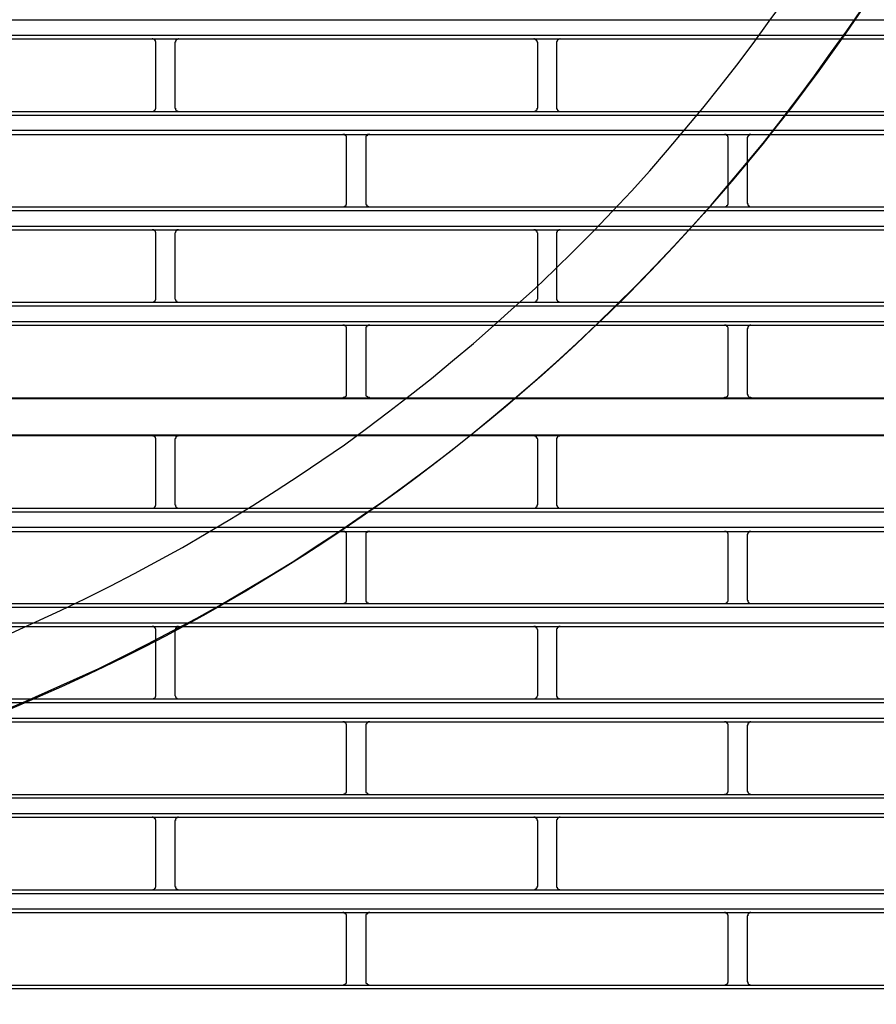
# Model space of a CAD drawing. Header units: millimetres. Extents: x 39871 to 53385, y 51832 to 57813.
# Tile 24 of 88: x 48596 to 48640, y 52397 to 52449. Entities that reach past the tile are written whole.
import ezdxf
from ezdxf import colors
from ezdxf.entities.mleader import LeaderData, LeaderLine
from ezdxf.math import Vec2, Vec3

# ---------------------------------------------------------------- set-up
doc = ezdxf.new("R2010")
doc.units = ezdxf.units.MM
doc.layers.add('AQUAREA', color=7, linetype='Continuous')
doc.layers.add('IS_KAN_OPIS', color=7, linetype='Continuous', lineweight=30)
doc.styles.add('ARIAL', font='ARIALN.TTF')

# ---------------------------------------------------------------- blocks, each defined once
blk = doc.blocks.new('SPLIT')
at = {"layer": 'AQUAREA'}
for points in [[(24697.09, -1485.07), (24700.31, -1483.6), (24703.53, -1482.13), (24706.75, -1480.59), (24709.97, -1478.98), (24713.12, -1477.3), (24716.27, -1475.62), (24719.35, -1473.94), (24722.43, -1472.12), (24725.51, -1470.3), (24728.52, -1468.48), (24731.53, -1466.52), (24734.54, -1464.56), (24737.48, -1462.6), (24740.42, -1460.57), (24743.29, -1458.47), (24746.16, -1456.3), (24748.96, -1454.13), (24751.76, -1451.96), (24754.49, -1449.65), (24757.22, -1447.41), (24759.88, -1445.03), (24762.54, -1442.65), (24765.2, -1440.27), (24767.72, -1437.82), (24770.31, -1435.3), (24772.83, -1432.78), (24775.28, -1430.19), (24777.73, -1427.6), (24780.11, -1424.94), (24782.42, -1422.28), (24784.73, -1419.55), (24787.04, -1416.82), (24789.21, -1414.02), (24791.45, -1411.22), (24793.55, -1408.42), (24795.65, -1405.48), (24797.75, -1402.61)], [(24695.34, -1495.43), (24698.63, -1494.1), (24701.92, -1492.63), (24705.21, -1491.16), (24708.5, -1489.69), (24711.72, -1488.08), (24714.87, -1486.47), (24718.09, -1484.79), (24721.24, -1483.11), (24724.39, -1481.36), (24727.47, -1479.54), (24730.55, -1477.72), (24733.63, -1475.83), (24736.64, -1473.87), (24739.65, -1471.91), (24742.59, -1469.88), (24745.53, -1467.85), (24748.47, -1465.75), (24751.34, -1463.58), (24754.21, -1461.41), (24757.01, -1459.17), (24759.81, -1456.86), (24762.54, -1454.55), (24765.27, -1452.24), (24767.93, -1449.86), (24770.59, -1447.41), (24773.18, -1444.96), (24775.77, -1442.44), (24778.29, -1439.92), (24780.81, -1437.33), (24783.26, -1434.74), (24785.71, -1432.08), (24788.09, -1429.42), (24790.4, -1426.69), (24792.71, -1423.96), (24795.02, -1421.16), (24797.19, -1418.36), (24799.43, -1415.49), (24801.53, -1412.62), (24803.63, -1409.68), (24805.73, -1406.74), (24807.76, -1403.8)], [(24308.59, -1405.34), (24877.69, -1405.34)], [(24308.59, -1407.3), (24877.69, -1407.3)], [(24308.59, -1407.79), (24877.69, -1407.79)], [(24715.92, -1408.28), (24715.92, -1408.28), (24715.92, -1408.21), (24715.92, -1408.14), (24715.85, -1408.14), (24715.85, -1408.07), (24715.85, -1408), (24715.78, -1408), (24715.78, -1407.93), (24715.71, -1407.93), (24715.71, -1407.86), (24715.64, -1407.86), (24715.57, -1407.86), (24715.5, -1407.86), (24715.5, -1407.79), (24715.43, -1407.79)], [(24715.92, -1416.75), (24715.92, -1408.28)], [(24718.86, -1407.79), (24718.86, -1407.79), (24718.79, -1407.79), (24718.79, -1407.86), (24718.72, -1407.86), (24718.65, -1407.86), (24718.65, -1407.93), (24718.58, -1407.93), (24718.51, -1407.93), (24718.51, -1408), (24718.51, -1408.07), (24718.44, -1408.07), (24718.44, -1408.14), (24718.44, -1408.21), (24718.37, -1408.21), (24718.37, -1408.28)], [(24718.37, -1408.28), (24718.37, -1416.75)], [(24765.55, -1408.28), (24765.55, -1408.28), (24765.55, -1408.21), (24765.48, -1408.21), (24765.48, -1408.14), (24765.48, -1408.07), (24765.41, -1408.07), (24765.41, -1408), (24765.41, -1407.93), (24765.34, -1407.93), (24765.27, -1407.93), (24765.27, -1407.86), (24765.2, -1407.86), (24765.13, -1407.86), (24765.13, -1407.79), (24765.06, -1407.79)], [(24765.55, -1416.75), (24765.55, -1408.28)], [(24768.49, -1407.79), (24768.49, -1407.79), (24768.42, -1407.79), (24768.42, -1407.86), (24768.35, -1407.86), (24768.28, -1407.86), (24768.21, -1407.86), (24768.21, -1407.93), (24768.14, -1407.93), (24768.14, -1408), (24768.07, -1408), (24768.07, -1408.07), (24768.07, -1408.14), (24768, -1408.14), (24768, -1408.21), (24768, -1408.28)], [(24768, -1408.28), (24768, -1416.75)], [(24308.59, -1417.24), (24877.69, -1417.24)], [(24715.43, -1417.24), (24715.43, -1417.24), (24715.5, -1417.24), (24715.57, -1417.24), (24715.64, -1417.17), (24715.71, -1417.17), (24715.71, -1417.1), (24715.78, -1417.1), (24715.78, -1417.03), (24715.85, -1417.03), (24715.85, -1416.96), (24715.85, -1416.89), (24715.92, -1416.89), (24715.92, -1416.82), (24715.92, -1416.75)], [(24718.37, -1416.75), (24718.37, -1416.75), (24718.37, -1416.82), (24718.44, -1416.82), (24718.44, -1416.89), (24718.44, -1416.96), (24718.44, -1417.03), (24718.51, -1417.03), (24718.51, -1417.1), (24718.58, -1417.1), (24718.58, -1417.17), (24718.65, -1417.17), (24718.72, -1417.17), (24718.72, -1417.24), (24718.79, -1417.24), (24718.86, -1417.24)], [(24765.06, -1417.24), (24765.06, -1417.24), (24765.13, -1417.24), (24765.2, -1417.24), (24765.2, -1417.17), (24765.27, -1417.17), (24765.34, -1417.17), (24765.34, -1417.1), (24765.41, -1417.1), (24765.41, -1417.03), (24765.48, -1417.03), (24765.48, -1416.96), (24765.48, -1416.89), (24765.48, -1416.82), (24765.55, -1416.82), (24765.55, -1416.75)], [(24768, -1416.75), (24768, -1416.75), (24768, -1416.82), (24768, -1416.89), (24768.07, -1416.89), (24768.07, -1416.96), (24768.07, -1417.03), (24768.14, -1417.03), (24768.14, -1417.1), (24768.21, -1417.1), (24768.21, -1417.17), (24768.28, -1417.17), (24768.35, -1417.24), (24768.42, -1417.24), (24768.49, -1417.24)], [(24308.59, -1417.73), (24877.69, -1417.73)], [(24308.59, -1419.69), (24877.69, -1419.69)], [(24308.59, -1420.25), (24877.69, -1420.25)], [(24740.7, -1420.74), (24740.7, -1420.67), (24740.7, -1420.6), (24740.7, -1420.53), (24740.7, -1420.46), (24740.63, -1420.46), (24740.63, -1420.39), (24740.56, -1420.39), (24740.56, -1420.32), (24740.49, -1420.32), (24740.49, -1420.25), (24740.42, -1420.25), (24740.35, -1420.25), (24740.28, -1420.25), (24740.21, -1420.25)], [(24740.7, -1429.14), (24740.7, -1420.74)], [(24743.71, -1420.25), (24743.71, -1420.25), (24743.64, -1420.25), (24743.57, -1420.25), (24743.5, -1420.25), (24743.43, -1420.25), (24743.43, -1420.32), (24743.36, -1420.32), (24743.36, -1420.39), (24743.29, -1420.39), (24743.29, -1420.46), (24743.22, -1420.46), (24743.22, -1420.53), (24743.22, -1420.6), (24743.22, -1420.67), (24743.22, -1420.74)], [(24743.22, -1420.74), (24743.22, -1429.14)], [(24790.33, -1420.74), (24790.33, -1420.67), (24790.33, -1420.6), (24790.33, -1420.53), (24790.26, -1420.53), (24790.26, -1420.46), (24790.26, -1420.39), (24790.19, -1420.39), (24790.19, -1420.32), (24790.12, -1420.32), (24790.05, -1420.32), (24790.05, -1420.25), (24789.98, -1420.25), (24789.91, -1420.25), (24789.84, -1420.25)], [(24790.33, -1429.14), (24790.33, -1420.74)], [(24793.27, -1420.25), (24793.27, -1420.25), (24793.2, -1420.25), (24793.13, -1420.25), (24793.06, -1420.25), (24793.06, -1420.32), (24792.99, -1420.32), (24792.99, -1420.39), (24792.92, -1420.39), (24792.92, -1420.46), (24792.85, -1420.46), (24792.85, -1420.53), (24792.85, -1420.6), (24792.78, -1420.6), (24792.78, -1420.67), (24792.78, -1420.74)], [(24792.78, -1420.74), (24792.78, -1429.14)], [(24308.59, -1429.63), (24877.69, -1429.63)], [(24740.21, -1429.63), (24740.21, -1429.63), (24740.28, -1429.63), (24740.35, -1429.63), (24740.42, -1429.63), (24740.42, -1429.56), (24740.49, -1429.56), (24740.56, -1429.56), (24740.56, -1429.49), (24740.63, -1429.49), (24740.63, -1429.42), (24740.63, -1429.35), (24740.7, -1429.35), (24740.7, -1429.28), (24740.7, -1429.21), (24740.7, -1429.14)], [(24743.22, -1429.14), (24743.22, -1429.14), (24743.22, -1429.21), (24743.22, -1429.28), (24743.22, -1429.35), (24743.29, -1429.35), (24743.29, -1429.42), (24743.29, -1429.49), (24743.36, -1429.49), (24743.36, -1429.56), (24743.43, -1429.56), (24743.5, -1429.56), (24743.5, -1429.63), (24743.57, -1429.63), (24743.64, -1429.63), (24743.71, -1429.63)], [(24789.84, -1429.63), (24789.84, -1429.63), (24789.91, -1429.63), (24789.98, -1429.63), (24790.05, -1429.63), (24790.05, -1429.56), (24790.12, -1429.56), (24790.12, -1429.49), (24790.19, -1429.49), (24790.19, -1429.42), (24790.26, -1429.42), (24790.26, -1429.35), (24790.33, -1429.28), (24790.33, -1429.21), (24790.33, -1429.14)], [(24792.78, -1429.14), (24792.78, -1429.14), (24792.78, -1429.21), (24792.85, -1429.21), (24792.85, -1429.28), (24792.85, -1429.35), (24792.85, -1429.42), (24792.92, -1429.42), (24792.92, -1429.49), (24792.99, -1429.49), (24792.99, -1429.56), (24793.06, -1429.56), (24793.06, -1429.63), (24793.13, -1429.63), (24793.2, -1429.63), (24793.27, -1429.63)], [(24308.59, -1430.12), (24877.69, -1430.12)], [(24308.59, -1432.15), (24877.69, -1432.15)], [(24308.59, -1432.64), (24877.69, -1432.64)], [(24715.92, -1433.13), (24715.92, -1433.13), (24715.92, -1433.06), (24715.92, -1432.99), (24715.92, -1432.92), (24715.85, -1432.92), (24715.85, -1432.85), (24715.78, -1432.78), (24715.78, -1432.71), (24715.71, -1432.71), (24715.64, -1432.71), (24715.64, -1432.64), (24715.57, -1432.64), (24715.5, -1432.64), (24715.43, -1432.64)], [(24718.86, -1432.64), (24718.86, -1432.64), (24718.79, -1432.64), (24718.72, -1432.64), (24718.65, -1432.64), (24718.65, -1432.71), (24718.58, -1432.71), (24718.58, -1432.78), (24718.51, -1432.78), (24718.51, -1432.85), (24718.44, -1432.85), (24718.44, -1432.92), (24718.44, -1432.99), (24718.37, -1433.06), (24718.37, -1433.13)], [(24765.55, -1433.13), (24765.55, -1433.13), (24765.55, -1433.06), (24765.48, -1432.99), (24765.48, -1432.92), (24765.48, -1432.85), (24765.41, -1432.85), (24765.41, -1432.78), (24765.34, -1432.78), (24765.34, -1432.71), (24765.27, -1432.71), (24765.27, -1432.64), (24765.2, -1432.64), (24765.13, -1432.64), (24765.06, -1432.64)], [(24768.49, -1432.64), (24768.49, -1432.64), (24768.42, -1432.64), (24768.35, -1432.64), (24768.28, -1432.64), (24768.28, -1432.71), (24768.21, -1432.71), (24768.14, -1432.71), (24768.14, -1432.78), (24768.07, -1432.78), (24768.07, -1432.85), (24768.07, -1432.92), (24768, -1432.92), (24768, -1432.99), (24768, -1433.06), (24768, -1433.13)], [(24715.92, -1441.53), (24715.92, -1433.13)], [(24718.37, -1433.13), (24718.37, -1441.53)], [(24765.55, -1441.53), (24765.55, -1433.13)], [(24768, -1433.13), (24768, -1441.53)], [(24715.43, -1442.02), (24715.43, -1442.02), (24715.5, -1442.02), (24715.57, -1442.02), (24715.64, -1442.02), (24715.64, -1441.95), (24715.71, -1441.95), (24715.78, -1441.95), (24715.78, -1441.88), (24715.85, -1441.81), (24715.85, -1441.74), (24715.92, -1441.74), (24715.92, -1441.67), (24715.92, -1441.6), (24715.92, -1441.53)], [(24718.37, -1441.53), (24718.37, -1441.53), (24718.37, -1441.6), (24718.44, -1441.67), (24718.44, -1441.74), (24718.44, -1441.81), (24718.51, -1441.81), (24718.51, -1441.88), (24718.58, -1441.88), (24718.58, -1441.95), (24718.65, -1441.95), (24718.65, -1442.02), (24718.72, -1442.02), (24718.79, -1442.02), (24718.86, -1442.02)], [(24765.06, -1442.02), (24765.06, -1442.02), (24765.13, -1442.02), (24765.2, -1442.02), (24765.27, -1442.02), (24765.27, -1441.95), (24765.34, -1441.95), (24765.34, -1441.88), (24765.41, -1441.88), (24765.41, -1441.81), (24765.48, -1441.81), (24765.48, -1441.74), (24765.48, -1441.67), (24765.55, -1441.6), (24765.55, -1441.53)], [(24768, -1441.53), (24768, -1441.53), (24768, -1441.6), (24768, -1441.67), (24768, -1441.74), (24768.07, -1441.74), (24768.07, -1441.81), (24768.07, -1441.88), (24768.14, -1441.88), (24768.14, -1441.95), (24768.21, -1441.95), (24768.28, -1441.95), (24768.28, -1442.02), (24768.35, -1442.02), (24768.42, -1442.02), (24768.49, -1442.02)], [(24308.59, -1442.02), (24877.69, -1442.02)], [(24308.59, -1442.51), (24877.69, -1442.51)], [(24308.59, -1444.54), (24877.69, -1444.54)], [(24308.59, -1445.03), (24877.69, -1445.03)], [(24740.7, -1445.52), (24740.7, -1445.52), (24740.7, -1445.45), (24740.7, -1445.38), (24740.7, -1445.31), (24740.63, -1445.31), (24740.63, -1445.24), (24740.63, -1445.17), (24740.56, -1445.17), (24740.56, -1445.1), (24740.49, -1445.1), (24740.42, -1445.1), (24740.42, -1445.03), (24740.35, -1445.03), (24740.28, -1445.03), (24740.21, -1445.03)], [(24743.71, -1445.03), (24743.71, -1445.03), (24743.64, -1445.03), (24743.57, -1445.03), (24743.5, -1445.03), (24743.5, -1445.1), (24743.43, -1445.1), (24743.36, -1445.1), (24743.36, -1445.17), (24743.29, -1445.17), (24743.29, -1445.24), (24743.29, -1445.31), (24743.22, -1445.31), (24743.22, -1445.38), (24743.22, -1445.45), (24743.22, -1445.52)], [(24790.33, -1445.52), (24790.33, -1445.52), (24790.33, -1445.45), (24790.33, -1445.38), (24790.26, -1445.31), (24790.26, -1445.24), (24790.19, -1445.24), (24790.19, -1445.17), (24790.12, -1445.17), (24790.12, -1445.1), (24790.05, -1445.1), (24790.05, -1445.03), (24789.98, -1445.03), (24789.91, -1445.03), (24789.84, -1445.03)], [(24793.27, -1445.03), (24793.27, -1445.03), (24793.2, -1445.03), (24793.13, -1445.03), (24793.06, -1445.1), (24792.99, -1445.1), (24792.99, -1445.17), (24792.92, -1445.17), (24792.92, -1445.24), (24792.85, -1445.24), (24792.85, -1445.31), (24792.85, -1445.38), (24792.85, -1445.45), (24792.78, -1445.45), (24792.78, -1445.52)], [(24740.7, -1453.92), (24740.7, -1445.52)], [(24743.22, -1445.52), (24743.22, -1453.92)], [(24790.33, -1453.92), (24790.33, -1445.52)], [(24792.78, -1445.52), (24792.78, -1453.92)], [(24740.21, -1454.48), (24740.21, -1454.48), (24740.28, -1454.41), (24740.35, -1454.41), (24740.42, -1454.41), (24740.49, -1454.41), (24740.49, -1454.34), (24740.56, -1454.34), (24740.56, -1454.27), (24740.63, -1454.27), (24740.63, -1454.2), (24740.7, -1454.2), (24740.7, -1454.13), (24740.7, -1454.06), (24740.7, -1453.99), (24740.7, -1453.92)], [(24743.22, -1453.92), (24743.22, -1453.99), (24743.22, -1454.06), (24743.22, -1454.13), (24743.22, -1454.2), (24743.29, -1454.2), (24743.29, -1454.27), (24743.36, -1454.27), (24743.36, -1454.34), (24743.43, -1454.34), (24743.43, -1454.41), (24743.5, -1454.41), (24743.57, -1454.41), (24743.64, -1454.41), (24743.71, -1454.48)], [(24789.84, -1454.48), (24789.84, -1454.48), (24789.84, -1454.41), (24789.91, -1454.41), (24789.98, -1454.41), (24790.05, -1454.41), (24790.12, -1454.34), (24790.19, -1454.34), (24790.19, -1454.27), (24790.26, -1454.27), (24790.26, -1454.2), (24790.26, -1454.13), (24790.33, -1454.13), (24790.33, -1454.06), (24790.33, -1453.99), (24790.33, -1453.92)], [(24792.78, -1453.92), (24792.78, -1453.99), (24792.78, -1454.06), (24792.85, -1454.06), (24792.85, -1454.13), (24792.85, -1454.2), (24792.92, -1454.2), (24792.92, -1454.27), (24792.99, -1454.34), (24793.06, -1454.34), (24793.06, -1454.41), (24793.13, -1454.41), (24793.2, -1454.41), (24793.27, -1454.41), (24793.27, -1454.48)], [(24308.59, -1454.48), (24877.69, -1454.48)], [(24308.59, -1454.55), (24877.69, -1454.55)], [(24308.59, -1459.31), (24877.69, -1459.31)], [(24308.59, -1459.38), (24877.69, -1459.38)], [(24715.92, -1459.87), (24715.92, -1459.87), (24715.92, -1459.8), (24715.92, -1459.73), (24715.85, -1459.73), (24715.85, -1459.66), (24715.85, -1459.59), (24715.78, -1459.59), (24715.78, -1459.52), (24715.71, -1459.52), (24715.71, -1459.45), (24715.64, -1459.45), (24715.57, -1459.45), (24715.5, -1459.45), (24715.5, -1459.38), (24715.43, -1459.38)], [(24718.86, -1459.38), (24718.86, -1459.38), (24718.79, -1459.38), (24718.79, -1459.45), (24718.72, -1459.45), (24718.65, -1459.45), (24718.65, -1459.52), (24718.58, -1459.52), (24718.51, -1459.52), (24718.51, -1459.59), (24718.51, -1459.66), (24718.44, -1459.66), (24718.44, -1459.73), (24718.44, -1459.8), (24718.37, -1459.8), (24718.37, -1459.87)], [(24765.55, -1459.87), (24765.55, -1459.87), (24765.55, -1459.8), (24765.48, -1459.8), (24765.48, -1459.73), (24765.48, -1459.66), (24765.41, -1459.66), (24765.41, -1459.59), (24765.41, -1459.52), (24765.34, -1459.52), (24765.27, -1459.52), (24765.27, -1459.45), (24765.2, -1459.45), (24765.13, -1459.45), (24765.13, -1459.38), (24765.06, -1459.38)], [(24768.49, -1459.38), (24768.49, -1459.38), (24768.42, -1459.38), (24768.42, -1459.45), (24768.35, -1459.45), (24768.28, -1459.45), (24768.21, -1459.45), (24768.21, -1459.52), (24768.14, -1459.52), (24768.14, -1459.59), (24768.07, -1459.59), (24768.07, -1459.66), (24768.07, -1459.73), (24768, -1459.73), (24768, -1459.8), (24768, -1459.87)], [(24715.92, -1468.34), (24715.92, -1459.87)], [(24718.37, -1459.87), (24718.37, -1468.34)], [(24765.55, -1468.34), (24765.55, -1459.87)], [(24768, -1459.87), (24768, -1468.34)], [(24715.43, -1468.83), (24715.43, -1468.83), (24715.5, -1468.83), (24715.57, -1468.83), (24715.64, -1468.83), (24715.64, -1468.76), (24715.71, -1468.76), (24715.71, -1468.69), (24715.78, -1468.69), (24715.78, -1468.62), (24715.85, -1468.62), (24715.85, -1468.55), (24715.85, -1468.48), (24715.92, -1468.48), (24715.92, -1468.41), (24715.92, -1468.34)], [(24718.37, -1468.34), (24718.37, -1468.34), (24718.37, -1468.41), (24718.44, -1468.41), (24718.44, -1468.48), (24718.44, -1468.55), (24718.44, -1468.62), (24718.51, -1468.62), (24718.51, -1468.69), (24718.58, -1468.69), (24718.58, -1468.76), (24718.65, -1468.76), (24718.72, -1468.76), (24718.72, -1468.83), (24718.79, -1468.83), (24718.86, -1468.83)], [(24765.06, -1468.83), (24765.06, -1468.83), (24765.13, -1468.83), (24765.2, -1468.83), (24765.2, -1468.76), (24765.27, -1468.76), (24765.34, -1468.76), (24765.34, -1468.69), (24765.41, -1468.69), (24765.41, -1468.62), (24765.48, -1468.62), (24765.48, -1468.55), (24765.48, -1468.48), (24765.48, -1468.41), (24765.55, -1468.41), (24765.55, -1468.34)], [(24768, -1468.34), (24768, -1468.34), (24768, -1468.41), (24768, -1468.48), (24768.07, -1468.48), (24768.07, -1468.55), (24768.07, -1468.62), (24768.14, -1468.62), (24768.14, -1468.69), (24768.21, -1468.69), (24768.21, -1468.76), (24768.28, -1468.76), (24768.28, -1468.83), (24768.35, -1468.83), (24768.42, -1468.83), (24768.49, -1468.83)], [(24308.59, -1468.83), (24877.69, -1468.83)], [(24308.59, -1469.32), (24877.69, -1469.32)], [(24308.59, -1471.28), (24877.69, -1471.28)], [(24308.59, -1471.84), (24877.69, -1471.84)], [(24740.7, -1472.33), (24740.7, -1472.26), (24740.7, -1472.19), (24740.7, -1472.12), (24740.7, -1472.05), (24740.63, -1472.05), (24740.63, -1471.98), (24740.56, -1471.98), (24740.56, -1471.91), (24740.49, -1471.91), (24740.49, -1471.84), (24740.42, -1471.84), (24740.35, -1471.84), (24740.28, -1471.84), (24740.21, -1471.84)], [(24740.7, -1480.73), (24740.7, -1472.33)], [(24743.71, -1471.84), (24743.71, -1471.84), (24743.64, -1471.84), (24743.57, -1471.84), (24743.5, -1471.84), (24743.43, -1471.84), (24743.43, -1471.91), (24743.36, -1471.91), (24743.36, -1471.98), (24743.29, -1471.98), (24743.29, -1472.05), (24743.22, -1472.05), (24743.22, -1472.12), (24743.22, -1472.19), (24743.22, -1472.26), (24743.22, -1472.33)], [(24743.22, -1472.33), (24743.22, -1480.73)], [(24790.33, -1472.33), (24790.33, -1472.26), (24790.33, -1472.19), (24790.33, -1472.12), (24790.26, -1472.12), (24790.26, -1472.05), (24790.26, -1471.98), (24790.19, -1471.98), (24790.19, -1471.91), (24790.12, -1471.91), (24790.05, -1471.91), (24790.05, -1471.84), (24789.98, -1471.84), (24789.91, -1471.84), (24789.84, -1471.84)], [(24790.33, -1480.73), (24790.33, -1472.33)], [(24793.27, -1471.84), (24793.27, -1471.84), (24793.2, -1471.84), (24793.13, -1471.84), (24793.06, -1471.84), (24793.06, -1471.91), (24792.99, -1471.91), (24792.99, -1471.98), (24792.92, -1471.98), (24792.92, -1472.05), (24792.85, -1472.05), (24792.85, -1472.12), (24792.85, -1472.19), (24792.78, -1472.19), (24792.78, -1472.26), (24792.78, -1472.33)], [(24792.78, -1472.33), (24792.78, -1480.73)], [(24308.59, -1481.22), (24877.69, -1481.22)], [(24740.21, -1481.22), (24740.21, -1481.22), (24740.28, -1481.22), (24740.35, -1481.22), (24740.42, -1481.22), (24740.42, -1481.15), (24740.49, -1481.15), (24740.56, -1481.15), (24740.56, -1481.08), (24740.63, -1481.08), (24740.63, -1481.01), (24740.63, -1480.94), (24740.7, -1480.94), (24740.7, -1480.87), (24740.7, -1480.8), (24740.7, -1480.73)], [(24743.22, -1480.73), (24743.22, -1480.73), (24743.22, -1480.8), (24743.22, -1480.87), (24743.22, -1480.94), (24743.29, -1480.94), (24743.29, -1481.01), (24743.29, -1481.08), (24743.36, -1481.08), (24743.36, -1481.15), (24743.43, -1481.15), (24743.5, -1481.15), (24743.5, -1481.22), (24743.57, -1481.22), (24743.64, -1481.22), (24743.71, -1481.22)], [(24789.84, -1481.22), (24789.84, -1481.22), (24789.91, -1481.22), (24789.98, -1481.22), (24790.05, -1481.22), (24790.05, -1481.15), (24790.12, -1481.15), (24790.12, -1481.08), (24790.19, -1481.08), (24790.19, -1481.01), (24790.26, -1481.01), (24790.26, -1480.94), (24790.33, -1480.87), (24790.33, -1480.8), (24790.33, -1480.73)], [(24792.78, -1480.73), (24792.78, -1480.73), (24792.78, -1480.8), (24792.85, -1480.8), (24792.85, -1480.87), (24792.85, -1480.94), (24792.85, -1481.01), (24792.92, -1481.01), (24792.92, -1481.08), (24792.99, -1481.08), (24792.99, -1481.15), (24793.06, -1481.15), (24793.06, -1481.22), (24793.13, -1481.22), (24793.2, -1481.22), (24793.27, -1481.22)], [(24308.59, -1481.71), (24877.69, -1481.71)], [(24308.59, -1483.74), (24877.69, -1483.74)], [(24308.59, -1484.23), (24877.69, -1484.23)], [(24715.92, -1484.72), (24715.92, -1484.72), (24715.92, -1484.65), (24715.92, -1484.58), (24715.92, -1484.51), (24715.85, -1484.51), (24715.85, -1484.44), (24715.78, -1484.37), (24715.71, -1484.3), (24715.64, -1484.3), (24715.64, -1484.23), (24715.57, -1484.23), (24715.5, -1484.23), (24715.43, -1484.23)], [(24715.92, -1493.12), (24715.92, -1484.72)], [(24718.86, -1484.23), (24718.86, -1484.23), (24718.79, -1484.23), (24718.72, -1484.23), (24718.65, -1484.23), (24718.65, -1484.3), (24718.58, -1484.3), (24718.58, -1484.37), (24718.51, -1484.37), (24718.51, -1484.44), (24718.44, -1484.44), (24718.44, -1484.51), (24718.44, -1484.58), (24718.37, -1484.65), (24718.37, -1484.72)], [(24718.37, -1484.72), (24718.37, -1493.12)], [(24765.55, -1484.72), (24765.55, -1484.72), (24765.55, -1484.65), (24765.48, -1484.58), (24765.48, -1484.51), (24765.48, -1484.44), (24765.41, -1484.44), (24765.41, -1484.37), (24765.34, -1484.37), (24765.34, -1484.3), (24765.27, -1484.3), (24765.27, -1484.23), (24765.2, -1484.23), (24765.13, -1484.23), (24765.06, -1484.23)], [(24765.55, -1493.12), (24765.55, -1484.72)], [(24768.49, -1484.23), (24768.49, -1484.23), (24768.42, -1484.23), (24768.35, -1484.23), (24768.28, -1484.23), (24768.28, -1484.3), (24768.21, -1484.3), (24768.14, -1484.37), (24768.07, -1484.37), (24768.07, -1484.44), (24768.07, -1484.51), (24768, -1484.51), (24768, -1484.58), (24768, -1484.65), (24768, -1484.72)], [(24768, -1484.72), (24768, -1493.12)], [(24308.59, -1493.61), (24877.69, -1493.61)], [(24308.59, -1494.1), (24877.69, -1494.1)], [(24715.43, -1493.61), (24715.43, -1493.61), (24715.5, -1493.61), (24715.57, -1493.61), (24715.64, -1493.61), (24715.64, -1493.54), (24715.71, -1493.54), (24715.78, -1493.54), (24715.78, -1493.47), (24715.85, -1493.4), (24715.85, -1493.33), (24715.92, -1493.33), (24715.92, -1493.26), (24715.92, -1493.19), (24715.92, -1493.12)], [(24718.37, -1493.12), (24718.37, -1493.12), (24718.37, -1493.19), (24718.44, -1493.26), (24718.44, -1493.33), (24718.44, -1493.4), (24718.51, -1493.4), (24718.51, -1493.47), (24718.58, -1493.47), (24718.58, -1493.54), (24718.65, -1493.54), (24718.65, -1493.61), (24718.72, -1493.61), (24718.79, -1493.61), (24718.86, -1493.61)], [(24765.06, -1493.61), (24765.06, -1493.61), (24765.13, -1493.61), (24765.2, -1493.61), (24765.27, -1493.61), (24765.27, -1493.54), (24765.34, -1493.54), (24765.34, -1493.47), (24765.41, -1493.47), (24765.41, -1493.4), (24765.48, -1493.4), (24765.48, -1493.33), (24765.48, -1493.26), (24765.55, -1493.19), (24765.55, -1493.12)], [(24768, -1493.12), (24768, -1493.12), (24768, -1493.19), (24768, -1493.26), (24768, -1493.33), (24768.07, -1493.33), (24768.07, -1493.4), (24768.07, -1493.47), (24768.14, -1493.47), (24768.14, -1493.54), (24768.21, -1493.54), (24768.28, -1493.54), (24768.28, -1493.61), (24768.35, -1493.61), (24768.42, -1493.61), (24768.49, -1493.61)], [(24308.59, -1496.13), (24877.69, -1496.13)], [(24308.59, -1496.62), (24877.69, -1496.62)], [(24740.7, -1497.11), (24740.7, -1497.11), (24740.7, -1497.04), (24740.7, -1496.97), (24740.7, -1496.9), (24740.63, -1496.9), (24740.63, -1496.83), (24740.63, -1496.76), (24740.56, -1496.76), (24740.56, -1496.69), (24740.49, -1496.69), (24740.42, -1496.69), (24740.42, -1496.62), (24740.35, -1496.62), (24740.28, -1496.62), (24740.21, -1496.62)], [(24743.71, -1496.62), (24743.71, -1496.62), (24743.64, -1496.62), (24743.57, -1496.62), (24743.5, -1496.62), (24743.5, -1496.69), (24743.43, -1496.69), (24743.36, -1496.69), (24743.36, -1496.76), (24743.29, -1496.76), (24743.29, -1496.83), (24743.29, -1496.9), (24743.22, -1496.9), (24743.22, -1496.97), (24743.22, -1497.04), (24743.22, -1497.11)], [(24790.33, -1497.11), (24790.33, -1497.11), (24790.33, -1497.04), (24790.33, -1496.97), (24790.26, -1496.9), (24790.26, -1496.83), (24790.19, -1496.83), (24790.19, -1496.76), (24790.12, -1496.76), (24790.12, -1496.69), (24790.05, -1496.69), (24790.05, -1496.62), (24789.98, -1496.62), (24789.91, -1496.62), (24789.84, -1496.62)], [(24793.27, -1496.62), (24793.27, -1496.62), (24793.2, -1496.62), (24793.13, -1496.62), (24793.06, -1496.69), (24792.99, -1496.69), (24792.99, -1496.76), (24792.92, -1496.76), (24792.92, -1496.83), (24792.85, -1496.83), (24792.85, -1496.9), (24792.85, -1496.97), (24792.85, -1497.04), (24792.78, -1497.04), (24792.78, -1497.11)], [(24740.7, -1505.51), (24740.7, -1497.11)], [(24743.22, -1497.11), (24743.22, -1505.51)], [(24790.33, -1505.51), (24790.33, -1497.11)], [(24792.78, -1497.11), (24792.78, -1505.51)], [(24740.21, -1506.07), (24740.21, -1506.07), (24740.28, -1506.07), (24740.28, -1506), (24740.35, -1506), (24740.42, -1506), (24740.49, -1506), (24740.49, -1505.93), (24740.56, -1505.93), (24740.56, -1505.86), (24740.63, -1505.86), (24740.63, -1505.79), (24740.7, -1505.79), (24740.7, -1505.72), (24740.7, -1505.65), (24740.7, -1505.58), (24740.7, -1505.51)], [(24743.22, -1505.51), (24743.22, -1505.58), (24743.22, -1505.65), (24743.22, -1505.72), (24743.22, -1505.79), (24743.29, -1505.79), (24743.29, -1505.86), (24743.36, -1505.86), (24743.36, -1505.93), (24743.43, -1505.93), (24743.43, -1506), (24743.5, -1506), (24743.57, -1506), (24743.64, -1506), (24743.64, -1506.07), (24743.71, -1506.07)], [(24789.84, -1506.07), (24789.84, -1506.07), (24789.84, -1506), (24789.91, -1506), (24789.98, -1506), (24790.05, -1506), (24790.12, -1505.93), (24790.19, -1505.93), (24790.19, -1505.86), (24790.26, -1505.86), (24790.26, -1505.79), (24790.26, -1505.72), (24790.33, -1505.72), (24790.33, -1505.65), (24790.33, -1505.58), (24790.33, -1505.51)], [(24792.78, -1505.51), (24792.78, -1505.58), (24792.78, -1505.65), (24792.85, -1505.65), (24792.85, -1505.72), (24792.85, -1505.79), (24792.92, -1505.79), (24792.92, -1505.86), (24792.99, -1505.93), (24793.06, -1505.93), (24793.06, -1506), (24793.13, -1506), (24793.2, -1506), (24793.27, -1506), (24793.27, -1506.07)], [(24308.59, -1506.07), (24877.69, -1506.07)], [(24308.59, -1506.49), (24877.69, -1506.49)], [(24308.59, -1508.52), (24877.69, -1508.52)], [(24308.59, -1509.01), (24877.69, -1509.01)], [(24715.92, -1509.5), (24715.92, -1509.5), (24715.92, -1509.43), (24715.92, -1509.36), (24715.85, -1509.36), (24715.85, -1509.29), (24715.85, -1509.22), (24715.78, -1509.22), (24715.78, -1509.15), (24715.71, -1509.15), (24715.71, -1509.08), (24715.64, -1509.08), (24715.57, -1509.01), (24715.5, -1509.01), (24715.43, -1509.01)], [(24715.92, -1509.5), (24715.92, -1509.5), (24715.92, -1509.43), (24715.92, -1509.36), (24715.85, -1509.36), (24715.85, -1509.29), (24715.85, -1509.22), (24715.78, -1509.22), (24715.78, -1509.15), (24715.71, -1509.15), (24715.71, -1509.08), (24715.64, -1509.08), (24715.57, -1509.01), (24715.5, -1509.01), (24715.43, -1509.01)], [(24718.86, -1509.01), (24718.86, -1509.01), (24718.79, -1509.01), (24718.72, -1509.01), (24718.72, -1509.08), (24718.65, -1509.08), (24718.58, -1509.08), (24718.58, -1509.15), (24718.51, -1509.15), (24718.51, -1509.22), (24718.44, -1509.22), (24718.44, -1509.29), (24718.44, -1509.36), (24718.44, -1509.43), (24718.37, -1509.43), (24718.37, -1509.5)], [(24718.86, -1509.01), (24718.86, -1509.01), (24718.79, -1509.01), (24718.72, -1509.01), (24718.72, -1509.08), (24718.65, -1509.08), (24718.58, -1509.08), (24718.58, -1509.15), (24718.51, -1509.15), (24718.51, -1509.22), (24718.44, -1509.22), (24718.44, -1509.29), (24718.44, -1509.36), (24718.44, -1509.43), (24718.37, -1509.43), (24718.37, -1509.5)], [(24765.55, -1509.5), (24765.55, -1509.5), (24765.55, -1509.43), (24765.48, -1509.43), (24765.48, -1509.36), (24765.48, -1509.29), (24765.48, -1509.22), (24765.41, -1509.22), (24765.41, -1509.15), (24765.34, -1509.15), (24765.34, -1509.08), (24765.27, -1509.08), (24765.2, -1509.08), (24765.2, -1509.01), (24765.13, -1509.01), (24765.06, -1509.01)], [(24765.55, -1509.5), (24765.55, -1509.5), (24765.55, -1509.43), (24765.48, -1509.43), (24765.48, -1509.36), (24765.48, -1509.29), (24765.48, -1509.22), (24765.41, -1509.22), (24765.41, -1509.15), (24765.34, -1509.15), (24765.34, -1509.08), (24765.27, -1509.08), (24765.2, -1509.08), (24765.2, -1509.01), (24765.13, -1509.01), (24765.06, -1509.01)], [(24768.49, -1509.01), (24768.49, -1509.01), (24768.42, -1509.01), (24768.35, -1509.01), (24768.28, -1509.08), (24768.21, -1509.08), (24768.21, -1509.15), (24768.14, -1509.15), (24768.14, -1509.22), (24768.07, -1509.22), (24768.07, -1509.29), (24768.07, -1509.36), (24768, -1509.36), (24768, -1509.43), (24768, -1509.5)], [(24768.49, -1509.01), (24768.49, -1509.01), (24768.42, -1509.01), (24768.35, -1509.01), (24768.28, -1509.08), (24768.21, -1509.08), (24768.21, -1509.15), (24768.14, -1509.15), (24768.14, -1509.22), (24768.07, -1509.22), (24768.07, -1509.29), (24768.07, -1509.36), (24768, -1509.36), (24768, -1509.43), (24768, -1509.5)], [(24715.92, -1517.97), (24715.92, -1509.5)], [(24715.92, -1517.97), (24715.92, -1509.5)], [(24718.37, -1509.5), (24718.37, -1517.97)], [(24718.37, -1509.5), (24718.37, -1517.97)], [(24765.55, -1517.97), (24765.55, -1509.5)], [(24765.55, -1517.97), (24765.55, -1509.5)], [(24768, -1509.5), (24768, -1517.97)], [(24768, -1509.5), (24768, -1517.97)], [(24715.43, -1518.46), (24715.43, -1518.46), (24715.5, -1518.46), (24715.5, -1518.39), (24715.57, -1518.39), (24715.64, -1518.39), (24715.71, -1518.39), (24715.71, -1518.32), (24715.78, -1518.32), (24715.78, -1518.25), (24715.85, -1518.25), (24715.85, -1518.18), (24715.85, -1518.11), (24715.92, -1518.11), (24715.92, -1518.04), (24715.92, -1517.97)], [(24715.43, -1518.46), (24715.43, -1518.46), (24715.5, -1518.46), (24715.5, -1518.39), (24715.57, -1518.39), (24715.64, -1518.39), (24715.71, -1518.39), (24715.71, -1518.32), (24715.78, -1518.32), (24715.78, -1518.25), (24715.85, -1518.25), (24715.85, -1518.18), (24715.85, -1518.11), (24715.92, -1518.11), (24715.92, -1518.04), (24715.92, -1517.97)], [(24718.37, -1517.97), (24718.37, -1517.97), (24718.37, -1518.04), (24718.44, -1518.04), (24718.44, -1518.11), (24718.44, -1518.18), (24718.51, -1518.18), (24718.51, -1518.25), (24718.51, -1518.32), (24718.58, -1518.32), (24718.65, -1518.32), (24718.65, -1518.39), (24718.72, -1518.39), (24718.79, -1518.39), (24718.79, -1518.46), (24718.86, -1518.46)], [(24718.37, -1517.97), (24718.37, -1517.97), (24718.37, -1518.04), (24718.44, -1518.04), (24718.44, -1518.11), (24718.44, -1518.18), (24718.51, -1518.18), (24718.51, -1518.25), (24718.51, -1518.32), (24718.58, -1518.32), (24718.65, -1518.32), (24718.65, -1518.39), (24718.72, -1518.39), (24718.79, -1518.39), (24718.79, -1518.46), (24718.86, -1518.46)], [(24765.06, -1518.46), (24765.06, -1518.46), (24765.13, -1518.46), (24765.13, -1518.39), (24765.2, -1518.39), (24765.27, -1518.39), (24765.27, -1518.32), (24765.34, -1518.32), (24765.41, -1518.32), (24765.41, -1518.25), (24765.41, -1518.18), (24765.48, -1518.18), (24765.48, -1518.11), (24765.48, -1518.04), (24765.55, -1518.04), (24765.55, -1517.97)], [(24765.06, -1518.46), (24765.06, -1518.46), (24765.13, -1518.46), (24765.13, -1518.39), (24765.2, -1518.39), (24765.27, -1518.39), (24765.27, -1518.32), (24765.34, -1518.32), (24765.41, -1518.32), (24765.41, -1518.25), (24765.41, -1518.18), (24765.48, -1518.18), (24765.48, -1518.11), (24765.48, -1518.04), (24765.55, -1518.04), (24765.55, -1517.97)], [(24768, -1517.97), (24768, -1517.97), (24768, -1518.04), (24768, -1518.11), (24768.07, -1518.11), (24768.07, -1518.18), (24768.07, -1518.25), (24768.14, -1518.25), (24768.14, -1518.32), (24768.21, -1518.32), (24768.21, -1518.39), (24768.28, -1518.39), (24768.35, -1518.39), (24768.42, -1518.39), (24768.42, -1518.46), (24768.49, -1518.46)], [(24768, -1517.97), (24768, -1517.97), (24768, -1518.04), (24768, -1518.11), (24768.07, -1518.11), (24768.07, -1518.18), (24768.07, -1518.25), (24768.14, -1518.25), (24768.14, -1518.32), (24768.21, -1518.32), (24768.21, -1518.39), (24768.28, -1518.39), (24768.35, -1518.39), (24768.42, -1518.39), (24768.42, -1518.46), (24768.49, -1518.46)], [(24343.87, -1518.46), (24842.41, -1518.46)], [(24343.87, -1518.46), (24842.41, -1518.46)], [(24343.87, -1518.95), (24842.41, -1518.95)], [(24343.87, -1520.91), (24842.41, -1520.91)], [(24343.87, -1521.4), (24842.41, -1521.4)], [(24343.87, -1521.4), (24842.41, -1521.4)], [(24740.7, -1521.89), (24740.7, -1521.89), (24740.7, -1521.82), (24740.7, -1521.75), (24740.7, -1521.68), (24740.63, -1521.68), (24740.63, -1521.61), (24740.56, -1521.61), (24740.56, -1521.54), (24740.49, -1521.54), (24740.49, -1521.47), (24740.42, -1521.47), (24740.35, -1521.47), (24740.35, -1521.4), (24740.28, -1521.4), (24740.21, -1521.4)], [(24740.7, -1521.89), (24740.7, -1521.89), (24740.7, -1521.82), (24740.7, -1521.75), (24740.7, -1521.68), (24740.63, -1521.68), (24740.63, -1521.61), (24740.56, -1521.61), (24740.56, -1521.54), (24740.49, -1521.54), (24740.49, -1521.47), (24740.42, -1521.47), (24740.35, -1521.47), (24740.35, -1521.4), (24740.28, -1521.4), (24740.21, -1521.4)], [(24740.7, -1530.36), (24740.7, -1521.89)], [(24740.7, -1530.36), (24740.7, -1521.89)], [(24743.71, -1521.4), (24743.71, -1521.4), (24743.64, -1521.4), (24743.57, -1521.4), (24743.57, -1521.47), (24743.5, -1521.47), (24743.43, -1521.47), (24743.43, -1521.54), (24743.36, -1521.54), (24743.36, -1521.61), (24743.29, -1521.61), (24743.29, -1521.68), (24743.22, -1521.68), (24743.22, -1521.75), (24743.22, -1521.82), (24743.22, -1521.89)], [(24743.71, -1521.4), (24743.71, -1521.4), (24743.64, -1521.4), (24743.57, -1521.4), (24743.57, -1521.47), (24743.5, -1521.47), (24743.43, -1521.47), (24743.43, -1521.54), (24743.36, -1521.54), (24743.36, -1521.61), (24743.29, -1521.61), (24743.29, -1521.68), (24743.22, -1521.68), (24743.22, -1521.75), (24743.22, -1521.82), (24743.22, -1521.89)], [(24743.22, -1521.89), (24743.22, -1530.36)], [(24743.22, -1521.89), (24743.22, -1530.36)], [(24790.33, -1521.89), (24790.33, -1521.89), (24790.33, -1521.82), (24790.33, -1521.75), (24790.26, -1521.75), (24790.26, -1521.68), (24790.26, -1521.61), (24790.19, -1521.61), (24790.19, -1521.54), (24790.12, -1521.54), (24790.12, -1521.47), (24790.05, -1521.47), (24789.98, -1521.47), (24789.98, -1521.4), (24789.91, -1521.4), (24789.84, -1521.4)], [(24790.33, -1521.89), (24790.33, -1521.89), (24790.33, -1521.82), (24790.33, -1521.75), (24790.26, -1521.75), (24790.26, -1521.68), (24790.26, -1521.61), (24790.19, -1521.61), (24790.19, -1521.54), (24790.12, -1521.54), (24790.12, -1521.47), (24790.05, -1521.47), (24789.98, -1521.47), (24789.98, -1521.4), (24789.91, -1521.4), (24789.84, -1521.4)], [(24790.33, -1530.36), (24790.33, -1521.89)], [(24790.33, -1530.36), (24790.33, -1521.89)], [(24793.27, -1521.4), (24793.27, -1521.4), (24793.2, -1521.4), (24793.13, -1521.4), (24793.13, -1521.47), (24793.06, -1521.47), (24792.99, -1521.47), (24792.99, -1521.54), (24792.92, -1521.54), (24792.92, -1521.61), (24792.85, -1521.68), (24792.85, -1521.75), (24792.85, -1521.82), (24792.78, -1521.82), (24792.78, -1521.89)], [(24793.27, -1521.4), (24793.27, -1521.4), (24793.2, -1521.4), (24793.13, -1521.4), (24793.13, -1521.47), (24793.06, -1521.47), (24792.99, -1521.47), (24792.99, -1521.54), (24792.92, -1521.54), (24792.92, -1521.61), (24792.85, -1521.68), (24792.85, -1521.75), (24792.85, -1521.82), (24792.78, -1521.82), (24792.78, -1521.89)], [(24792.78, -1521.89), (24792.78, -1530.36)], [(24792.78, -1521.89), (24792.78, -1530.36)], [(24308.59, -1530.85), (24877.69, -1530.85)], [(24740.21, -1530.85), (24740.21, -1530.85), (24740.28, -1530.85), (24740.35, -1530.85), (24740.35, -1530.78), (24740.42, -1530.78), (24740.49, -1530.78), (24740.49, -1530.71), (24740.56, -1530.71), (24740.56, -1530.64), (24740.63, -1530.64), (24740.63, -1530.57), (24740.7, -1530.57), (24740.7, -1530.5), (24740.7, -1530.43), (24740.7, -1530.36)], [(24740.21, -1530.85), (24740.21, -1530.85), (24740.28, -1530.85), (24740.35, -1530.85), (24740.35, -1530.78), (24740.42, -1530.78), (24740.49, -1530.78), (24740.49, -1530.71), (24740.56, -1530.71), (24740.56, -1530.64), (24740.63, -1530.64), (24740.63, -1530.57), (24740.7, -1530.57), (24740.7, -1530.5), (24740.7, -1530.43), (24740.7, -1530.36)], [(24743.22, -1530.36), (24743.22, -1530.36), (24743.22, -1530.43), (24743.22, -1530.5), (24743.22, -1530.57), (24743.29, -1530.57), (24743.29, -1530.64), (24743.36, -1530.64), (24743.36, -1530.71), (24743.43, -1530.71), (24743.43, -1530.78), (24743.5, -1530.78), (24743.57, -1530.78), (24743.57, -1530.85), (24743.64, -1530.85), (24743.71, -1530.85)], [(24743.22, -1530.36), (24743.22, -1530.36), (24743.22, -1530.43), (24743.22, -1530.5), (24743.22, -1530.57), (24743.29, -1530.57), (24743.29, -1530.64), (24743.36, -1530.64), (24743.36, -1530.71), (24743.43, -1530.71), (24743.43, -1530.78), (24743.5, -1530.78), (24743.57, -1530.78), (24743.57, -1530.85), (24743.64, -1530.85), (24743.71, -1530.85)], [(24789.84, -1530.85), (24789.84, -1530.85), (24789.91, -1530.85), (24789.98, -1530.85), (24789.98, -1530.78), (24790.05, -1530.78), (24790.12, -1530.78), (24790.12, -1530.71), (24790.19, -1530.71), (24790.19, -1530.64), (24790.26, -1530.64), (24790.26, -1530.57), (24790.26, -1530.5), (24790.33, -1530.5), (24790.33, -1530.43), (24790.33, -1530.36)], [(24789.84, -1530.85), (24789.84, -1530.85), (24789.91, -1530.85), (24789.98, -1530.85), (24789.98, -1530.78), (24790.05, -1530.78), (24790.12, -1530.78), (24790.12, -1530.71), (24790.19, -1530.71), (24790.19, -1530.64), (24790.26, -1530.64), (24790.26, -1530.57), (24790.26, -1530.5), (24790.33, -1530.5), (24790.33, -1530.43), (24790.33, -1530.36)], [(24792.78, -1530.36), (24792.78, -1530.36), (24792.78, -1530.43), (24792.85, -1530.43), (24792.85, -1530.5), (24792.85, -1530.57), (24792.92, -1530.64), (24792.92, -1530.71), (24792.99, -1530.71), (24792.99, -1530.78), (24793.06, -1530.78), (24793.13, -1530.78), (24793.13, -1530.85), (24793.2, -1530.85), (24793.27, -1530.85)], [(24792.78, -1530.36), (24792.78, -1530.36), (24792.78, -1530.43), (24792.85, -1530.43), (24792.85, -1530.5), (24792.85, -1530.57), (24792.92, -1530.64), (24792.92, -1530.71), (24792.99, -1530.71), (24792.99, -1530.78), (24793.06, -1530.78), (24793.13, -1530.78), (24793.13, -1530.85), (24793.2, -1530.85), (24793.27, -1530.85)], [(24308.59, -1531.27), (24877.69, -1531.27)]]:
    blk.add_lwpolyline(points, dxfattribs=at)
blk.add_open_spline([(24849.6, -1265.94), (24849.6, -1128.96), (24738.55, -1017.91), (24601.57, -1017.91), (24464.58, -1017.91), (24353.54, -1128.96), (24353.54, -1265.94), (24353.54, -1402.93), (24464.58, -1513.97), (24601.57, -1513.97), (24738.55, -1513.97), (24849.6, -1402.93), (24849.6, -1265.94)], degree=3, knots=[0, 0, 0, 0, 1, 1, 1, 2, 2, 2, 3, 3, 3, 4, 4, 4, 4], dxfattribs=at)
blk = doc.blocks.new('_None')

msp = doc.modelspace()

# ---------------------------------------------------------------- block references
at = {"lineweight": 13, "xscale": 0.4, "yscale": 0.4, "zscale": 0.4}
msp.add_blockref('SPLIT', (38716.626, 53010.774), dxfattribs=at)

# ---------------------------------------------------------------- leaders
at = {"layer": 'IS_KAN_OPIS', "color": 212}
ml = msp.add_multileader_mtext('Standard', dxfattribs=at)
ml.set_content('\\pxql;{\\C256;Układ pompowy - \\A1;obieg ogrzewania\\Pgrzejnikowego 55/45%%DC; 35kPa; 11,3kW; 917,53kg/h\\P\\C1;Pompa  1~230V; 0,2kW}', color=212, style='ARIAL')
ml.set_leader_properties(color=212)
ml.set_arrow_properties(name='NONE')
ml.build(insert=Vec2(0, 0))
ml.multileader.update_dxf_attribs({"text_left_attachment_type": 6, "text_right_attachment_type": 6, "dogleg_length": 5, "arrow_head_size": 3})
ctx = ml.context
ctx.base_point, ctx.char_height, ctx.arrow_head_size, ctx.landing_gap_size, ctx.plane_origin = Vec3(45306.642, 52379.527), 30, 3, 1, Vec3(43632.71, 52295.388)
ctx.left_attachment, ctx.right_attachment = 6, 6
notes = []
notes.append((ctx, [(0, (1, 1, 0), (45301.642, 52379.527), (1, 0), 5, [(0, [(45125.376, 52771.048)], 0, [])])]))
ctx.mtext.insert, ctx.mtext.width, ctx.mtext.flow_direction = Vec3(45307.642, 52417.856), 8077.03979, 5
for ctx, leaders in notes:
    for number, flags, end, landing, length, lines in leaders:
        leader = LeaderData()
        leader.index, (leader.has_last_leader_line, leader.has_dogleg_vector, leader.attachment_direction) = number, flags
        leader.last_leader_point, leader.dogleg_vector, leader.dogleg_length = Vec3(end), Vec3(landing), length
        for number, points, colour, breaks in lines:
            line = LeaderLine()
            line.index, line.vertices, line.color, line.breaks = number, Vec3.list(points), colors.encode_raw_color(colour), breaks
            leader.lines.append(line)
        ctx.leaders.append(leader)

doc.saveas('drawing.dxf')
